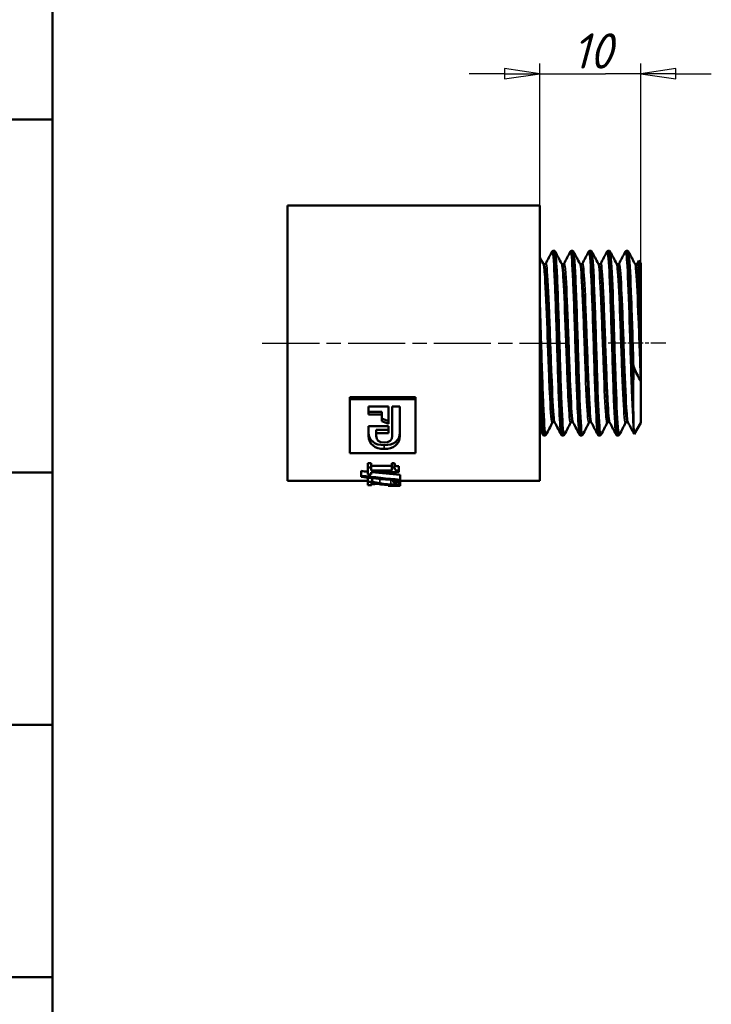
# Model space of a CAD drawing. Header units: millimetres. Extents: x -134 to 755, y -69 to 356.
# Tile 3 of 11: x 17 to 85, y 62 to 160. Entities that reach past the tile are written whole.
import ezdxf
from ezdxf.enums import TextEntityAlignment as Align

# ---------------------------------------------------------------- set-up
doc = ezdxf.new("R2010")
doc.units = ezdxf.units.MM
doc.linetypes.add('CHAIN', pattern=[0.7087, 0.4724, -0.0591, 0.1181, -0.0591])
for name, color, linetype, lineweight in [('Видимые тонкие (ГОСТ)', 7, 'Continuous', 35), ('Видимый контур (ГОСТ)', 7, 'Continuous', 50), ('Кромка (ГОСТ)', 7, 'Continuous', 50), ('Обозначение (ГОСТ)', 7, 'Continuous', 25), ('Осевая линия (ГОСТ)', 7, 'Continuous', 25), ('Размер (ГОСТ)', 7, 'Continuous', 25), ('Эскизная геометрия (ГОСТ)', 7, 'Continuous', 50)]:
    doc.layers.add(name, color=color, linetype=linetype, lineweight=lineweight)
doc.styles.get("Standard").update_dxf_attribs({"font": 'GOST Common Italic.ttf'})
doc.styles.add('Обычный текст (ГОСТ)', font='GOST Common Italic.ttf')
doc.dimstyles.new('Обычный (ГОСТ)', dxfattribs={"dimtxt": 3.5, "dimasz": 3.5, "dimexe": 1, "dimexo": 0, "dimgap": 0.5, "dimtad": 1, "dimrnd": 1e-08, "dimtxsty": 'Обычный текст (ГОСТ)', "dimblk": 'Filled-1', "dimcen": 0.09, "dimdle": 15, "dimclrd": 256, "dimclre": 256, "dimclrt": 256, "dimazin": 2, "dimtfac": 0.714286, "dimtdec": 3, "dimtmove": 0, "dimatfit": 3, "dimfxl": 1, "dimtolj": 1, "dimlwd": 25, "dimlwe": 25, "dimarcsym": 0})

# ---------------------------------------------------------------- blocks, each defined once
blk = doc.blocks.new('ГОСТ - Доп. графы 1')
at = {"layer": 'Эскизная геометрия (ГОСТ)'}
for p, q in [((-12, 145), (0, 145)), ((-7, 110), (0, 110)), ((-7, 85), (0, 85)), ((-7, 60), (0, 60))]:
    blk.add_line(p, q, dxfattribs=at)
at = {"layer": 'Обозначение (ГОСТ)', "lineweight": 30, "width": 0.8, "flags": 17}
for tag, p in [('Подп._и_дата_2', (-3.532, 127.511)), ('Инв._номер_дубликата', (-3.406, 97.466)), ('Взамен_инв._номера', (-3.46, 72.529)), ('Подп._и_дата_1', (-3.422, 42.352)), ('ИНВЕНТАРНЫЙ_НОМЕР', (-3.329, 12.683))]:
    blk.add_attdef(tag, text='', height=3.17, rotation=90, dxfattribs=at).set_placement(p, align=Align.MIDDLE_CENTER)
blk = doc.blocks.new('Рамки ГОСТ_ граница 297x210')
at = {"layer": 'Кромка (ГОСТ)'}
blk.add_line((20, 292), (20, 5), dxfattribs=at)
blk = doc.blocks.new('Filled-1')
at = {"color": 0}
for p, q in [((0, 0), (-1, 0.143)), ((-1, 0.143), (-1, -0.143)), ((-1, 0), (0, 0)), ((-1, -0.143), (0, 0))]:
    blk.add_line(p, q, dxfattribs=at)
at = {"color": 0, "flags": 128}
blk.add_lwpolyline([(-1, -0.143), (0, 0), (-1, 0.143), (-1, -0.143)], dxfattribs=at)
at = {"color": 0}
blk.add_solid([(-1, -0.143), (0, 0), (-1, 0.143), (-1, -0.143)], dxfattribs=at)
blk = doc.blocks.new('*D9')
at = {"layer": 'Defpoints', "color": 0, "linetype": 'Continuous', "transparency": 16777216}
for p in [(78.28, 154.55), (68.28, 141.485), (78.28, 135.733)]:
    blk.add_point(p, dxfattribs=at)
at = {"layer": 'Размер (ГОСТ)', "linetype": 'Continuous', "lineweight": 25, "transparency": 16777216}
for p, q in [((68.28, 141.485), (68.28, 155.55)), ((78.28, 135.733), (78.28, 155.55)), ((64.78, 154.55), (61.28, 154.55)), ((68.28, 154.55), (71.78, 154.55)), ((71.78, 154.55), (74.78, 154.55)), ((78.28, 154.55), (74.78, 154.55)), ((81.78, 154.55), (85.28, 154.55))]:
    blk.add_line(p, q, dxfattribs=at)
at = {"layer": 'Размер (ГОСТ)', "linetype": 'Continuous', "lineweight": 25, "transparency": 16777216, "xscale": 3.5, "yscale": 3.5, "zscale": 3.5}
blk.add_blockref('Filled-1', (68.28, 154.55), dxfattribs=at)
at = {"layer": 'Размер (ГОСТ)', "linetype": 'Continuous', "lineweight": 25, "transparency": 16777216, "xscale": 3.5, "yscale": 3.5, "zscale": 3.5, "rotation": 180}
blk.add_blockref('Filled-1', (78.28, 154.55), dxfattribs=at)
at = {"layer": 'Размер (ГОСТ)', "linetype": 'Continuous', "lineweight": 25, "transparency": 16777216, "insert": (71.518, 158.55), "char_height": 3.5, "attachment_point": 1, "style": 'Обычный текст (ГОСТ)'}
blk.add_mtext('\\A1;10', dxfattribs=at)

msp = doc.modelspace()

# ---------------------------------------------------------------- linework, layer by layer
at = {"layer": 'Видимые тонкие (ГОСТ)'}
for p, q in [((52.868, 117.725), (52.868, 117.355)), ((52.419, 114.377), (52.419, 113.938)), ((53.506, 114.273), (53.506, 113.834)), ((53.889, 114.026), (53.889, 113.858))]:
    msp.add_line(p, q, dxfattribs=at)
for points, knots in [([(70.391, 118.777), (70.333, 118.895), (70.274, 119.568), (70.216, 120.703), (70.142, 122.144), (70.068, 124.313), (69.994, 126.621), (69.919, 128.95), (69.844, 131.394), (69.769, 133.276), (69.695, 135.151), (69.62, 136.446), (69.545, 136.805), (69.525, 136.905), (69.504, 136.932), (69.483, 136.891)], [33.047809, 33.047809, 33.047809, 33.047809, 33.653923, 33.653923, 33.653923, 34.423433, 34.423433, 34.423433, 35.200244, 35.200244, 35.200244, 35.974411, 35.974411, 35.974411, 36.189402, 36.189402, 36.189402, 36.189402]), ([(70.731, 118.779), (70.708, 118.733), (70.685, 118.772), (70.662, 118.9), (70.587, 119.313), (70.513, 120.651), (70.439, 122.549), (70.365, 124.444), (70.29, 126.875), (70.216, 129.181), (70.142, 131.484), (70.068, 133.634), (69.994, 135.048), (69.937, 136.135), (69.88, 136.776), (69.823, 136.891)], [26.642451, 26.642451, 26.642451, 26.642451, 26.881587, 26.881587, 26.881587, 27.65284, 27.65284, 27.65284, 28.423174, 28.423174, 28.423174, 29.192683, 29.192683, 29.192683, 29.784044, 29.784044, 29.784044, 29.784044]), ([(72.207, 118.775), (72.143, 118.904), (72.079, 119.715), (72.015, 121.057), (71.937, 122.683), (71.859, 125.071), (71.781, 127.513), (71.706, 129.864), (71.631, 132.235), (71.557, 133.969), (71.482, 135.699), (71.407, 136.776), (71.332, 136.9), (71.321, 136.918), (71.31, 136.916), (71.299, 136.894)], [26.764624, 26.764624, 26.764624, 26.764624, 27.431463, 27.431463, 27.431463, 28.238953, 28.238953, 28.238953, 29.016239, 29.016239, 29.016239, 29.792121, 29.792121, 29.792121, 29.906216, 29.906216, 29.906216, 29.906216]), ([(72.547, 118.781), (72.518, 118.723), (72.489, 118.8), (72.46, 119.018), (72.385, 119.573), (72.311, 121.037), (72.237, 123.012), (72.163, 124.985), (72.089, 127.445), (72.015, 129.723), (71.937, 132.113), (71.859, 134.271), (71.781, 135.556), (71.734, 136.34), (71.686, 136.794), (71.639, 136.888)], [20.359266, 20.359266, 20.359266, 20.359266, 20.660984, 20.660984, 20.660984, 21.431053, 21.431053, 21.431053, 22.200713, 22.200713, 22.200713, 23.008204, 23.008204, 23.008204, 23.500859, 23.500859, 23.500859, 23.500859]), ([(74.023, 118.773), (74.023, 118.774), (74.022, 118.776), (74.022, 118.777), (73.947, 118.935), (73.873, 120.037), (73.798, 121.782), (73.724, 123.526), (73.649, 125.89), (73.575, 128.227), (73.5, 130.563), (73.426, 132.844), (73.351, 134.446), (73.277, 136.046), (73.203, 136.951), (73.128, 136.911), (73.124, 136.909), (73.12, 136.904), (73.115, 136.895)], [20.481439, 20.481439, 20.481439, 20.481439, 20.487809, 20.487809, 20.487809, 21.261404, 21.261404, 21.261404, 22.034423, 22.034423, 22.034423, 22.806892, 22.806892, 22.806892, 23.578833, 23.578833, 23.578833, 23.623031, 23.623031, 23.623031, 23.623031]), ([(74.363, 118.782), (74.324, 118.707), (74.285, 118.876), (74.245, 119.293), (74.171, 120.087), (74.096, 121.77), (74.022, 123.878), (73.947, 125.985), (73.873, 128.493), (73.798, 130.713), (73.724, 132.932), (73.649, 134.837), (73.575, 135.907), (73.535, 136.48), (73.495, 136.81), (73.455, 136.888)], [14.076081, 14.076081, 14.076081, 14.076081, 14.482866, 14.482866, 14.482866, 15.25706, 15.25706, 15.25706, 16.030654, 16.030654, 16.030654, 16.803674, 16.803674, 16.803674, 17.217673, 17.217673, 17.217673, 17.217673]), ([(75.84, 118.774), (75.832, 118.787), (75.825, 118.809), (75.818, 118.839), (75.744, 119.154), (75.67, 120.395), (75.596, 122.225), (75.52, 124.107), (75.443, 126.59), (75.367, 128.965), (75.292, 131.299), (75.217, 133.501), (75.142, 134.959), (75.072, 136.327), (75.002, 137.026), (74.932, 136.895)], [14.198253, 14.198253, 14.198253, 14.198253, 14.272539, 14.272539, 14.272539, 15.041871, 15.041871, 15.041871, 15.832791, 15.832791, 15.832791, 16.610353, 16.610353, 16.610353, 17.339846, 17.339846, 17.339846, 17.339846]), ([(76.179, 118.781), (76.133, 118.695), (76.087, 118.95), (76.041, 119.539), (75.966, 120.485), (75.892, 122.282), (75.818, 124.442), (75.744, 126.601), (75.67, 129.099), (75.596, 131.255), (75.52, 133.472), (75.443, 135.301), (75.367, 136.219), (75.335, 136.605), (75.303, 136.828), (75.271, 136.888)], [7.792895, 7.792895, 7.792895, 7.792895, 8.272266, 8.272266, 8.272266, 9.04179, 9.04179, 9.04179, 9.811122, 9.811122, 9.811122, 10.602042, 10.602042, 10.602042, 10.934488, 10.934488, 10.934488, 10.934488]), ([(77.599, 119.053), (77.525, 119.645), (77.451, 121.144), (77.376, 123.142), (77.302, 125.138), (77.228, 127.61), (77.154, 129.882), (77.079, 132.154), (77.005, 134.201), (76.931, 135.464), (76.87, 136.504), (76.809, 137.003), (76.748, 136.893)], [8.11048, 8.11048, 8.11048, 8.11048, 8.881511, 8.881511, 8.881511, 9.65231, 9.65231, 9.65231, 10.422882, 10.422882, 10.422882, 11.056661, 11.056661, 11.056661, 11.056661]), ([(77.599, 125.484), (77.525, 127.738), (77.451, 130.222), (77.376, 132.26), (77.302, 134.296), (77.228, 135.863), (77.154, 136.531), (77.131, 136.731), (77.109, 136.85), (77.087, 136.89)], [2.879731, 2.879731, 2.879731, 2.879731, 3.650762, 3.650762, 3.650762, 4.421561, 4.421561, 4.421561, 4.651303, 4.651303, 4.651303, 4.651303]), ([(69.522, 119.942), (69.504, 119.906), (69.487, 119.914), (69.469, 119.97), (69.392, 120.21), (69.315, 121.324), (69.238, 122.99), (69.158, 124.719), (69.078, 127.019), (68.999, 129.173), (68.922, 131.255), (68.844, 133.173), (68.767, 134.367), (68.716, 135.157), (68.665, 135.623), (68.614, 135.725)], [32.9167, 32.9167, 32.9167, 32.9167, 33.10089, 33.10089, 33.10089, 33.898983, 33.898983, 33.898983, 34.727452, 34.727452, 34.727452, 35.528003, 35.528003, 35.528003, 36.058292, 36.058292, 36.058292, 36.058292]), ([(69.784, 119.945), (69.756, 119.996), (69.728, 120.156), (69.7, 120.425), (69.623, 121.169), (69.546, 122.739), (69.469, 124.676), (69.392, 126.607), (69.315, 128.877), (69.238, 130.827), (69.158, 132.851), (69.078, 134.499), (68.999, 135.258), (68.958, 135.647), (68.917, 135.801), (68.876, 135.723)], [33.056746, 33.056746, 33.056746, 33.056746, 33.346681, 33.346681, 33.346681, 34.147049, 34.147049, 34.147049, 34.945142, 34.945142, 34.945142, 35.773611, 35.773611, 35.773611, 36.198339, 36.198339, 36.198339, 36.198339]), ([(71.338, 119.938), (71.333, 119.928), (71.328, 119.922), (71.323, 119.919), (71.246, 119.881), (71.169, 120.732), (71.092, 122.224), (71.014, 123.714), (70.937, 125.823), (70.86, 127.934), (70.783, 130.043), (70.706, 132.126), (70.629, 133.577), (70.563, 134.829), (70.496, 135.596), (70.43, 135.73)], [26.633514, 26.633514, 26.633514, 26.633514, 26.685236, 26.685236, 26.685236, 27.486736, 27.486736, 27.486736, 28.286952, 28.286952, 28.286952, 29.085991, 29.085991, 29.085991, 29.775107, 29.775107, 29.775107, 29.775107]), ([(71.6, 119.941), (71.585, 119.968), (71.57, 120.026), (71.555, 120.118), (71.478, 120.59), (71.401, 121.93), (71.323, 123.744), (71.246, 125.555), (71.169, 127.814), (71.092, 129.859), (71.014, 131.9), (70.937, 133.701), (70.86, 134.736), (70.804, 135.488), (70.748, 135.828), (70.692, 135.726)], [26.773561, 26.773561, 26.773561, 26.773561, 26.9285, 26.9285, 26.9285, 27.731394, 27.731394, 27.731394, 28.532895, 28.532895, 28.532895, 29.333111, 29.333111, 29.333111, 29.915153, 29.915153, 29.915153, 29.915153]), ([(73.154, 119.938), (73.084, 119.809), (73.014, 120.399), (72.943, 121.58), (72.866, 122.871), (72.789, 124.85), (72.713, 126.942), (72.636, 129.032), (72.559, 131.209), (72.482, 132.839), (72.405, 134.469), (72.329, 135.531), (72.252, 135.719), (72.25, 135.724), (72.248, 135.728), (72.246, 135.731)], [20.350329, 20.350329, 20.350329, 20.350329, 21.080237, 21.080237, 21.080237, 21.878127, 21.878127, 21.878127, 22.675526, 22.675526, 22.675526, 23.472457, 23.472457, 23.472457, 23.491922, 23.491922, 23.491922, 23.491922]), ([(73.416, 119.938), (73.412, 119.945), (73.409, 119.954), (73.405, 119.965), (73.328, 120.193), (73.251, 121.3), (73.174, 122.961), (73.097, 124.621), (73.02, 126.814), (72.943, 128.902), (72.866, 130.988), (72.789, 132.942), (72.713, 134.195), (72.644, 135.307), (72.576, 135.855), (72.508, 135.73)], [20.490375, 20.490375, 20.490375, 20.490375, 20.529033, 20.529033, 20.529033, 21.327987, 21.327987, 21.327987, 22.126396, 22.126396, 22.126396, 22.924286, 22.924286, 22.924286, 23.631968, 23.631968, 23.631968, 23.631968]), ([(74.97, 119.942), (74.912, 119.836), (74.853, 120.216), (74.794, 121.041), (74.717, 122.128), (74.64, 123.975), (74.562, 126.038), (74.485, 128.099), (74.408, 130.349), (74.33, 132.127), (74.253, 133.904), (74.176, 135.187), (74.099, 135.599), (74.087, 135.664), (74.074, 135.707), (74.062, 135.729)], [14.067144, 14.067144, 14.067144, 14.067144, 14.676225, 14.676225, 14.676225, 15.479007, 15.479007, 15.479007, 16.281083, 16.281083, 16.281083, 17.082481, 17.082481, 17.082481, 17.208736, 17.208736, 17.208736, 17.208736]), ([(75.232, 119.939), (75.164, 120.076), (75.095, 120.893), (75.027, 122.216), (74.949, 123.71), (74.872, 125.829), (74.794, 127.949), (74.717, 130.067), (74.64, 132.158), (74.562, 133.607), (74.485, 135.056), (74.408, 135.844), (74.33, 135.742), (74.328, 135.739), (74.326, 135.736), (74.324, 135.731)], [14.20719, 14.20719, 14.20719, 14.20719, 14.918868, 14.918868, 14.918868, 15.722384, 15.722384, 15.722384, 16.525166, 16.525166, 16.525166, 17.327242, 17.327242, 17.327242, 17.348783, 17.348783, 17.348783, 17.348783]), ([(76.786, 119.945), (76.743, 119.863), (76.699, 120.045), (76.656, 120.491), (76.579, 121.276), (76.502, 122.872), (76.425, 124.816), (76.348, 126.759), (76.272, 129.025), (76.195, 130.957), (76.118, 132.888), (76.041, 134.46), (75.965, 135.218), (75.936, 135.503), (75.907, 135.671), (75.878, 135.723)], [7.783958, 7.783958, 7.783958, 7.783958, 8.236611, 8.236611, 8.236611, 9.033514, 9.033514, 9.033514, 9.830195, 9.830195, 9.830195, 10.62666, 10.62666, 10.62666, 10.925551, 10.925551, 10.925551, 10.925551]), ([(77.048, 119.943), (76.994, 120.052), (76.94, 120.57), (76.886, 121.446), (76.809, 122.688), (76.732, 124.632), (76.656, 126.714), (76.579, 128.796), (76.502, 130.988), (76.425, 132.656), (76.348, 134.324), (76.272, 135.445), (76.195, 135.695), (76.177, 135.754), (76.159, 135.764), (76.14, 135.727)], [7.924005, 7.924005, 7.924005, 7.924005, 8.485636, 8.485636, 8.485636, 9.282769, 9.282769, 9.282769, 10.079673, 10.079673, 10.079673, 10.876354, 10.876354, 10.876354, 11.065597, 11.065597, 11.065597, 11.065597]), ([(78.27, 124.108), (78.193, 125.968), (78.116, 128.231), (78.039, 130.239), (77.962, 132.246), (77.885, 133.972), (77.808, 134.914), (77.77, 135.379), (77.732, 135.651), (77.694, 135.723)], [2.651504, 2.651504, 2.651504, 2.651504, 3.450148, 3.450148, 3.450148, 4.248524, 4.248524, 4.248524, 4.642366, 4.642366, 4.642366, 4.642366]), ([(78.27, 132.013), (78.193, 133.803), (78.116, 135.115), (78.039, 135.567), (78.012, 135.729), (77.984, 135.779), (77.956, 135.725)], [3.697663, 3.697663, 3.697663, 3.697663, 4.496307, 4.496307, 4.496307, 4.782412, 4.782412, 4.782412, 4.782412]), ([(69.653, 120.012), (69.588, 120.019), (69.522, 120.63), (69.457, 121.737), (69.38, 123.045), (69.303, 125.028), (69.226, 127.106), (69.147, 129.23), (69.068, 131.424), (68.989, 133.022), (68.912, 134.589), (68.835, 135.561), (68.757, 135.652), (68.753, 135.657), (68.749, 135.659), (68.745, 135.659)], [32.986723, 32.986723, 32.986723, 32.986723, 33.663981, 33.663981, 33.663981, 34.464299, 34.464299, 34.464299, 35.28221, 35.28221, 35.28221, 36.084898, 36.084898, 36.084898, 36.128316, 36.128316, 36.128316, 36.128316]), ([(71.469, 120.017), (71.418, 120.021), (71.366, 120.39), (71.315, 121.099), (71.237, 122.166), (71.16, 123.988), (71.082, 126.028), (71.005, 128.064), (70.928, 130.291), (70.85, 132.054), (70.773, 133.814), (70.696, 135.088), (70.619, 135.503), (70.6, 135.607), (70.58, 135.657), (70.561, 135.655)], [26.703538, 26.703538, 26.703538, 26.703538, 27.23755, 27.23755, 27.23755, 28.04134, 28.04134, 28.04134, 28.843843, 28.843843, 28.843843, 29.645166, 29.645166, 29.645166, 29.84513, 29.84513, 29.84513, 29.84513]), ([(73.285, 120.018), (73.247, 120.018), (73.208, 120.219), (73.17, 120.622), (73.093, 121.432), (73.016, 123.046), (72.939, 124.992), (72.862, 126.937), (72.784, 129.187), (72.707, 131.085), (72.63, 132.983), (72.553, 134.504), (72.476, 135.204), (72.443, 135.505), (72.41, 135.653), (72.377, 135.651)], [20.420352, 20.420352, 20.420352, 20.420352, 20.818638, 20.818638, 20.818638, 21.619368, 21.619368, 21.619368, 22.419577, 22.419577, 22.419577, 23.219291, 23.219291, 23.219291, 23.561945, 23.561945, 23.561945, 23.561945]), ([(75.101, 120.016), (75.077, 120.014), (75.052, 120.094), (75.028, 120.26), (74.95, 120.788), (74.873, 122.173), (74.795, 124.006), (74.717, 125.837), (74.64, 128.091), (74.562, 130.101), (74.485, 132.109), (74.407, 133.847), (74.33, 134.802), (74.284, 135.363), (74.239, 135.649), (74.193, 135.651)], [14.137167, 14.137167, 14.137167, 14.137167, 14.390832, 14.390832, 14.390832, 15.196698, 15.196698, 15.196698, 16.001825, 16.001825, 16.001825, 16.806242, 16.806242, 16.806242, 17.27876, 17.27876, 17.27876, 17.27876]), ([(76.917, 120.011), (76.909, 120.01), (76.901, 120.02), (76.892, 120.039), (76.815, 120.22), (76.738, 121.272), (76.661, 122.887), (76.584, 124.502), (76.507, 126.659), (76.43, 128.73), (76.353, 130.801), (76.276, 132.757), (76.199, 134.03), (76.136, 135.077), (76.073, 135.65), (76.009, 135.656)], [7.853982, 7.853982, 7.853982, 7.853982, 7.940812, 7.940812, 7.940812, 8.740278, 8.740278, 8.740278, 9.539513, 9.539513, 9.539513, 10.338524, 10.338524, 10.338524, 10.995574, 10.995574, 10.995574, 10.995574]), ([(78.28, 127.813), (78.203, 129.902), (78.126, 131.98), (78.049, 133.438), (77.974, 134.844), (77.9, 135.657), (77.825, 135.659)], [3.138807, 3.138807, 3.138807, 3.138807, 3.939794, 3.939794, 3.939794, 4.712389, 4.712389, 4.712389, 4.712389]), ([(68.915, 118.776), (68.902, 118.749), (68.888, 118.751), (68.875, 118.782), (68.801, 118.956), (68.727, 120.069), (68.652, 121.816), (68.578, 123.57), (68.503, 125.943), (68.429, 128.283), (68.379, 129.835), (68.33, 131.366), (68.28, 132.68)], [32.925637, 32.925637, 32.925637, 32.925637, 33.061517, 33.061517, 33.061517, 33.832766, 33.832766, 33.832766, 34.606934, 34.606934, 34.606934, 35.120565, 35.120565, 35.120565, 35.120565]), ([(68.575, 118.78), (68.526, 118.878), (68.478, 119.356), (68.429, 120.181), (68.379, 121.017), (68.33, 122.195), (68.28, 123.567)], [39.330994, 39.330994, 39.330994, 39.330994, 39.837683, 39.837683, 39.837683, 40.351315, 40.351315, 40.351315, 40.351315])]:
    msp.add_open_spline(points, degree=3, knots=knots, dxfattribs=at)
at = {"layer": 'Видимый контур (ГОСТ)'}
for p, q in [((43.28, 114.185), (43.28, 141.485)), ((43.28, 141.485), (68.28, 141.485)), ((68.28, 114.185), (68.28, 141.485)), ((69.644, 137.004), (69.661, 137.004)), ((71.461, 137.004), (71.478, 137.004)), ((73.277, 137.004), (73.294, 137.004)), ((75.093, 137.004), (75.11, 137.004)), ((76.909, 137.004), (76.926, 137.004)), ((77.956, 135.732), (78.105, 136.017)), ((78.28, 135.733), (78.116, 136.018)), ((78.28, 131.503), (78.28, 135.733)), ((78.28, 131.503), (78.28, 127.813)), ((78.28, 127.813), (78.28, 124.127)), ((78.28, 119.936), (78.28, 124.127)), ((49.468, 122.484), (55.968, 122.484)), ((49.468, 122.484), (49.468, 122.288)), ((49.468, 122.288), (55.968, 122.288)), ((49.468, 122.288), (49.468, 116.938)), ((55.968, 122.484), (55.968, 122.288)), ((55.968, 116.938), (55.968, 122.288)), ((77.546, 122.842), (77.546, 122.399)), ((51.307, 121.548), (53.304, 121.548)), ((51.307, 121.548), (51.307, 120.769)), ((53.304, 119.841), (53.304, 121.548)), ((53.657, 121.548), (53.657, 118.635)), ((53.657, 121.548), (54.41, 121.548)), ((54.41, 118.646), (54.41, 121.548)), ((51.307, 121.019), (52.629, 121.019)), ((52.629, 120.769), (51.307, 120.769)), ((52.629, 121.019), (52.629, 120.769)), ((52.629, 120.769), (52.629, 120.087)), ((51.307, 119.615), (53.304, 119.615)), ((51.307, 119.615), (51.307, 118.66)), ((52.069, 119.227), (52.069, 118.912)), ((52.069, 119.227), (53.304, 119.227)), ((53.304, 118.912), (53.304, 119.615)), ((78.28, 119.936), (77.638, 118.824)), ((52.069, 118.635), (52.069, 118.912)), ((53.304, 118.912), (52.069, 118.912)), ((68.736, 118.665), (68.753, 118.665)), ((70.553, 118.665), (70.57, 118.665)), ((72.369, 118.665), (72.386, 118.665)), ((74.185, 118.665), (74.202, 118.665)), ((76.001, 118.665), (76.018, 118.665)), ((55.968, 116.938), (49.468, 116.938)), ((51.253, 115.929), (51.564, 115.929)), ((51.253, 115.929), (51.253, 115.493)), ((51.253, 115.493), (51.564, 115.493)), ((51.253, 115.493), (51.253, 114.814)), ((51.564, 115.929), (51.564, 115.493)), ((51.564, 115.668), (53.607, 115.668)), ((51.564, 115.223), (51.564, 115.493)), ((51.564, 115.223), (53.607, 115.223)), ((53.607, 115.929), (53.886, 115.929)), ((53.607, 115.929), (53.607, 115.493)), ((53.607, 115.493), (53.886, 115.493)), ((53.607, 115.493), (53.607, 115.223)), ((53.886, 115.929), (53.886, 115.493)), ((54.311, 115.634), (54.311, 115.187)), ((54.311, 115.043), (54.311, 115.187)), ((50.591, 115.163), (50.591, 114.699)), ((50.591, 114.699), (50.591, 114.57)), ((51.564, 114.814), (51.253, 114.814)), ((51.253, 114.498), (51.253, 114.103)), ((51.564, 114.814), (51.564, 115.043)), ((54.311, 115.043), (51.564, 115.043)), ((51.685, 114.452), (51.685, 114.103)), ((53.748, 114.251), (53.748, 114.087)), ((54.183, 114.213), (54.183, 114.087)), ((54.437, 114.77), (54.437, 114.292)), ((54.437, 114.191), (54.437, 114.292)), ((43.28, 114.185), (51.253, 114.185)), ((51.253, 114.103), (51.685, 114.103)), ((51.253, 114.103), (51.253, 113.764)), ((51.606, 113.764), (51.253, 113.764)), ((51.606, 113.764), (51.606, 114.012)), ((53.251, 113.782), (53.251, 113.718)), ((53.251, 113.718), (53.251, 113.702)), ((53.251, 113.702), (53.251, 113.686)), ((53.251, 113.686), (53.251, 113.685)), ((53.251, 113.685), (54.437, 113.685)), ((53.748, 114.087), (54.183, 114.087)), ((53.748, 114.087), (53.748, 114.081)), ((54.365, 114.197), (54.365, 113.918)), ((54.437, 114.191), (54.437, 113.725)), ((54.437, 114.185), (68.28, 114.185)), ((54.437, 113.697), (54.437, 113.725)), ((54.437, 113.697), (54.437, 113.687)), ((54.437, 113.685), (54.437, 113.687))]:
    msp.add_line(p, q, dxfattribs=at)
for points in [[(68.876, 135.732), (69.078, 136.12), (69.281, 136.508), (69.483, 136.896)], [(69.823, 136.896), (70.025, 136.508), (70.228, 136.12), (70.43, 135.732)], [(70.692, 135.732), (70.894, 136.12), (71.097, 136.508), (71.299, 136.896)], [(71.639, 136.896), (71.841, 136.508), (72.044, 136.12), (72.246, 135.732)], [(72.508, 135.732), (72.711, 136.12), (72.913, 136.508), (73.115, 136.896)], [(73.455, 136.896), (73.657, 136.508), (73.86, 136.12), (74.062, 135.732)], [(74.324, 135.732), (74.527, 136.12), (74.729, 136.508), (74.932, 136.896)], [(75.271, 136.896), (75.473, 136.508), (75.676, 136.12), (75.878, 135.732)], [(76.14, 135.732), (76.343, 136.12), (76.545, 136.508), (76.748, 136.896)], [(77.087, 136.896), (77.29, 136.508), (77.492, 136.12), (77.694, 135.732)], [(68.28, 136.371), (68.391, 136.158), (68.503, 135.945), (68.614, 135.732)], [(78.28, 131.503), (78.277, 131.676), (78.274, 131.846), (78.27, 132.013)], [(52.629, 120.361), (52.854, 120.281), (53.079, 120.202), (53.304, 120.123)], [(53.304, 119.841), (53.079, 119.922), (52.854, 120.004), (52.629, 120.087)], [(68.575, 118.773), (68.477, 118.962), (68.379, 119.15), (68.28, 119.339)], [(69.522, 119.937), (69.32, 119.549), (69.117, 119.161), (68.915, 118.773)], [(70.391, 118.773), (70.189, 119.161), (69.986, 119.549), (69.784, 119.937)], [(71.338, 119.937), (71.136, 119.549), (70.933, 119.161), (70.731, 118.773)], [(72.207, 118.773), (72.005, 119.161), (71.803, 119.549), (71.6, 119.937)], [(73.154, 119.937), (72.952, 119.549), (72.749, 119.161), (72.547, 118.773)], [(74.023, 118.773), (73.821, 119.161), (73.619, 119.549), (73.416, 119.937)], [(74.97, 119.937), (74.768, 119.549), (74.565, 119.161), (74.363, 118.773)], [(75.84, 118.773), (75.637, 119.161), (75.435, 119.549), (75.232, 119.937)], [(76.786, 119.937), (76.584, 119.549), (76.381, 119.161), (76.179, 118.773)], [(77.629, 118.825), (77.435, 119.196), (77.242, 119.567), (77.048, 119.937)], [(51.307, 118.984), (51.307, 118.141), (51.972, 117.725), (52.868, 117.725)], [(52.868, 117.355), (51.972, 117.355), (51.307, 117.786), (51.307, 118.66)], [(52.069, 118.635), (52.069, 118.234), (52.354, 117.985), (52.863, 117.985)], [(52.863, 117.985), (53.36, 117.985), (53.657, 118.234), (53.657, 118.635)], [(52.868, 117.725), (53.772, 117.725), (54.41, 118.135), (54.41, 118.97)], [(54.41, 118.646), (54.41, 117.779), (53.772, 117.355), (52.868, 117.355)], [(77.638, 118.824), (77.625, 118.801), (77.612, 118.878), (77.599, 119.053)], [(50.591, 115.163), (50.812, 115.138), (51.032, 115.113), (51.253, 115.089)], [(50.591, 114.699), (51.873, 114.547), (53.155, 114.411), (54.437, 114.292)], [(54.437, 114.191), (53.155, 114.3), (51.873, 114.427), (50.591, 114.57)], [(51.67, 115.043), (52.592, 114.944), (53.515, 114.853), (54.437, 114.77)], [(51.606, 113.832), (51.799, 113.85), (51.992, 113.87), (52.185, 113.892)], [(53.251, 113.718), (53.647, 113.72), (54.042, 113.722), (54.437, 113.725)], [(54.437, 113.697), (54.042, 113.699), (53.647, 113.7), (53.251, 113.702)], [(53.251, 113.686), (53.647, 113.686), (54.042, 113.686), (54.437, 113.687)]]:
    msp.add_open_spline(points, degree=3, dxfattribs=at)
for points, knots in [([(69.483, 136.896), (69.492, 136.912), (69.502, 136.93), (69.536, 136.963), (69.551, 136.975), (69.592, 136.995), (69.617, 137.003), (69.644, 137.004)], [0, 0, 0, 0, 0.02826109, 0.02826109, 0.04295276, 0.04295276, 0.05817027, 0.05817027, 0.05817027, 0.05817027]), ([(69.644, 137.002), (69.708, 136.999), (69.771, 136.321), (69.835, 135.085), (69.909, 133.649), (69.983, 131.476), (70.057, 129.154), (70.131, 126.833), (70.205, 124.39), (70.279, 122.485), (70.354, 120.534), (70.43, 119.173), (70.506, 118.785), (70.521, 118.705), (70.537, 118.667), (70.553, 118.668)], [-36.129719, -36.129719, -36.129719, -36.129719, -35.469487, -35.469487, -35.469487, -34.701934, -34.701934, -34.701934, -33.934571, -33.934571, -33.934571, -33.148811, -33.148811, -33.148811, -32.986723, -32.986723, -32.986723, -32.986723]), ([(70.57, 118.67), (70.516, 118.673), (70.462, 119.156), (70.407, 120.07), (70.333, 121.319), (70.259, 123.361), (70.185, 125.641), (70.111, 127.919), (70.037, 130.409), (69.963, 132.438), (69.889, 134.485), (69.814, 136.039), (69.74, 136.671), (69.714, 136.892), (69.688, 136.999), (69.661, 136.997)], [26.702134, 26.702134, 26.702134, 26.702134, 27.264487, 27.264487, 27.264487, 28.03277, 28.03277, 28.03277, 28.800244, 28.800244, 28.800244, 29.574731, 29.574731, 29.574731, 29.84513, 29.84513, 29.84513, 29.84513]), ([(69.662, 137.004), (69.698, 137.003), (69.733, 136.989), (69.778, 136.958), (69.792, 136.942), (69.811, 136.917), (69.817, 136.906), (69.823, 136.896)], [0, 0, 0, 0, 0.02086898, 0.02086898, 0.04037878, 0.04037878, 0.0581412, 0.0581412, 0.0581412, 0.0581412]), ([(71.299, 136.896), (71.308, 136.912), (71.318, 136.93), (71.352, 136.963), (71.367, 136.975), (71.408, 136.995), (71.433, 137.003), (71.46, 137.004)], [0, 0, 0, 0, 0.02826109, 0.02826109, 0.04295276, 0.04295276, 0.05817027, 0.05817027, 0.05817027, 0.05817027]), ([(71.46, 136.999), (71.515, 136.996), (71.57, 136.503), (71.624, 135.571), (71.699, 134.304), (71.773, 132.239), (71.848, 129.942), (71.922, 127.647), (71.996, 125.146), (72.071, 123.123), (72.145, 121.101), (72.219, 119.58), (72.293, 118.973), (72.318, 118.769), (72.344, 118.669), (72.369, 118.671)], [-29.846534, -29.846534, -29.846534, -29.846534, -29.278398, -29.278398, -29.278398, -28.506261, -28.506261, -28.506261, -27.734717, -27.734717, -27.734717, -26.96374, -26.96374, -26.96374, -26.703538, -26.703538, -26.703538, -26.703538]), ([(71.478, 137.004), (71.515, 137.003), (71.549, 136.989), (71.594, 136.958), (71.608, 136.942), (71.627, 136.917), (71.634, 136.906), (71.639, 136.896)], [0, 0, 0, 0, 0.02086898, 0.02086898, 0.04037878, 0.04037878, 0.0581412, 0.0581412, 0.0581412, 0.0581412]), ([(72.386, 118.667), (72.324, 118.671), (72.261, 119.319), (72.199, 120.508), (72.125, 121.919), (72.051, 124.075), (71.977, 126.392), (71.9, 128.805), (71.823, 131.363), (71.746, 133.321), (71.672, 135.219), (71.597, 136.531), (71.522, 136.895), (71.507, 136.968), (71.492, 137.003), (71.478, 137.001)], [20.418949, 20.418949, 20.418949, 20.418949, 21.065496, 21.065496, 21.065496, 21.833159, 21.833159, 21.833159, 22.63257, 22.63257, 22.63257, 23.407682, 23.407682, 23.407682, 23.561945, 23.561945, 23.561945, 23.561945]), ([(73.115, 136.896), (73.124, 136.912), (73.134, 136.93), (73.168, 136.963), (73.183, 136.975), (73.224, 136.995), (73.25, 137.003), (73.276, 137.004)], [0, 0, 0, 0, 0.02826109, 0.02826109, 0.04295276, 0.04295276, 0.05817027, 0.05817027, 0.05817027, 0.05817027]), ([(73.276, 136.996), (73.319, 136.996), (73.362, 136.698), (73.405, 136.11), (73.479, 135.098), (73.553, 133.241), (73.627, 131.042), (73.701, 128.844), (73.775, 126.328), (73.849, 124.176), (73.926, 121.936), (74.003, 120.119), (74.08, 119.256), (74.115, 118.866), (74.15, 118.672), (74.185, 118.673)], [-23.563349, -23.563349, -23.563349, -23.563349, -23.116538, -23.116538, -23.116538, -22.348471, -22.348471, -22.348471, -21.580807, -21.580807, -21.580807, -20.781397, -20.781397, -20.781397, -20.420352, -20.420352, -20.420352, -20.420352]), ([(74.202, 118.665), (74.128, 118.661), (74.053, 119.611), (73.979, 121.255), (73.905, 122.897), (73.83, 125.214), (73.756, 127.571), (73.682, 129.927), (73.607, 132.296), (73.533, 134.033), (73.459, 135.768), (73.385, 136.852), (73.31, 136.989), (73.305, 136.999), (73.299, 137.004), (73.294, 137.004)], [14.135763, 14.135763, 14.135763, 14.135763, 14.907705, 14.907705, 14.907705, 15.67925, 15.67925, 15.67925, 16.450227, 16.450227, 16.450227, 17.22066, 17.22066, 17.22066, 17.27876, 17.27876, 17.27876, 17.27876]), ([(73.294, 137.004), (73.331, 137.003), (73.365, 136.989), (73.41, 136.958), (73.424, 136.942), (73.443, 136.917), (73.45, 136.906), (73.455, 136.896)], [0, 0, 0, 0, 0.02086898, 0.02086898, 0.04037878, 0.04037878, 0.0581412, 0.0581412, 0.0581412, 0.0581412]), ([(74.932, 136.896), (74.94, 136.912), (74.951, 136.93), (74.984, 136.963), (75, 136.975), (75.04, 136.995), (75.066, 137.003), (75.092, 137.004)], [0, 0, 0, 0, 0.02826109, 0.02826109, 0.04295276, 0.04295276, 0.05817027, 0.05817027, 0.05817027, 0.05817027]), ([(75.092, 136.996), (75.127, 136.998), (75.162, 136.805), (75.197, 136.416), (75.271, 135.588), (75.345, 133.878), (75.419, 131.753), (75.493, 129.63), (75.567, 127.115), (75.641, 124.891), (75.715, 122.669), (75.789, 120.763), (75.863, 119.686), (75.909, 119.018), (75.955, 118.675), (76.001, 118.672)], [-17.280163, -17.280163, -17.280163, -17.280163, -16.918662, -16.918662, -16.918662, -16.149479, -16.149479, -16.149479, -15.381197, -15.381197, -15.381197, -14.613723, -14.613723, -14.613723, -14.137167, -14.137167, -14.137167, -14.137167]), ([(76.018, 118.666), (76.009, 118.665), (76.001, 118.677), (75.992, 118.702), (75.918, 118.914), (75.844, 120.063), (75.77, 121.838), (75.696, 123.613), (75.622, 125.993), (75.548, 128.335), (75.472, 130.733), (75.397, 133.063), (75.321, 134.665), (75.251, 136.155), (75.18, 137), (75.11, 137.004)], [7.852578, 7.852578, 7.852578, 7.852578, 7.944479, 7.944479, 7.944479, 8.712032, 8.712032, 8.712032, 9.479395, 9.479395, 9.479395, 10.265155, 10.265155, 10.265155, 10.995574, 10.995574, 10.995574, 10.995574]), ([(75.11, 137.004), (75.147, 137.003), (75.181, 136.989), (75.226, 136.958), (75.24, 136.942), (75.259, 136.917), (75.266, 136.906), (75.271, 136.896)], [0, 0, 0, 0, 0.02086898, 0.02086898, 0.04037878, 0.04037878, 0.0581412, 0.0581412, 0.0581412, 0.0581412]), ([(76.748, 136.896), (76.756, 136.912), (76.767, 136.93), (76.8, 136.963), (76.816, 136.975), (76.856, 136.995), (76.882, 137.003), (76.908, 137.004)], [0, 0, 0, 0, 0.02826109, 0.02826109, 0.04295276, 0.04295276, 0.05817027, 0.05817027, 0.05817027, 0.05817027]), ([(76.908, 136.998), (76.932, 137.001), (76.955, 136.917), (76.978, 136.743), (77.052, 136.187), (77.126, 134.714), (77.2, 132.727), (77.275, 130.733), (77.349, 128.244), (77.423, 125.938), (77.464, 124.663), (77.505, 123.448), (77.546, 122.399)], [-10.996978, -10.996978, -10.996978, -10.996978, -10.756404, -10.756404, -10.756404, -9.98754, -9.98754, -9.98754, -9.216409, -9.216409, -9.216409, -8.790245, -8.790245, -8.790245, -8.790245]), ([(76.926, 137.004), (76.963, 137.003), (76.997, 136.989), (77.042, 136.958), (77.056, 136.942), (77.075, 136.917), (77.082, 136.906), (77.087, 136.896)], [0, 0, 0, 0, 0.02086898, 0.02086898, 0.04037878, 0.04037878, 0.0581412, 0.0581412, 0.0581412, 0.0581412]), ([(77.546, 122.842), (77.472, 124.813), (77.398, 127.289), (77.324, 129.596), (77.25, 131.902), (77.176, 134.013), (77.102, 135.357), (77.043, 136.421), (76.985, 136.994), (76.926, 137.001)], [2.565807, 2.565807, 2.565807, 2.565807, 3.334851, 3.334851, 3.334851, 4.103664, 4.103664, 4.103664, 4.712389, 4.712389, 4.712389, 4.712389]), ([(68.614, 135.732), (68.616, 135.728), (68.62, 135.718), (68.646, 135.693), (68.659, 135.683), (68.696, 135.666), (68.72, 135.659), (68.745, 135.659)], [0, 0, 0, 0, 0.02807268, 0.02807268, 0.04282446, 0.04282446, 0.05812256, 0.05812256, 0.05812256, 0.05812256]), ([(68.745, 135.659), (68.781, 135.659), (68.814, 135.673), (68.852, 135.699), (68.861, 135.71), (68.872, 135.725), (68.875, 135.729), (68.876, 135.732)], [0, 0, 0, 0, 0.02209726, 0.02209726, 0.04103133, 0.04103133, 0.05809744, 0.05809744, 0.05809744, 0.05809744]), ([(70.43, 135.732), (70.432, 135.728), (70.437, 135.718), (70.462, 135.693), (70.475, 135.683), (70.512, 135.666), (70.536, 135.659), (70.561, 135.659)], [0, 0, 0, 0, 0.02807268, 0.02807268, 0.04282446, 0.04282446, 0.05812256, 0.05812256, 0.05812256, 0.05812256]), ([(70.561, 135.659), (70.597, 135.659), (70.63, 135.673), (70.668, 135.699), (70.677, 135.71), (70.688, 135.725), (70.691, 135.729), (70.692, 135.732)], [0, 0, 0, 0, 0.02209726, 0.02209726, 0.04103133, 0.04103133, 0.05809744, 0.05809744, 0.05809744, 0.05809744]), ([(72.246, 135.732), (72.248, 135.728), (72.253, 135.718), (72.278, 135.693), (72.291, 135.683), (72.328, 135.666), (72.352, 135.659), (72.377, 135.659)], [0, 0, 0, 0, 0.02807268, 0.02807268, 0.04282446, 0.04282446, 0.05812256, 0.05812256, 0.05812256, 0.05812256]), ([(72.377, 135.659), (72.413, 135.659), (72.447, 135.673), (72.484, 135.699), (72.494, 135.71), (72.504, 135.725), (72.507, 135.729), (72.508, 135.732)], [0, 0, 0, 0, 0.02209726, 0.02209726, 0.04103133, 0.04103133, 0.05809744, 0.05809744, 0.05809744, 0.05809744]), ([(74.062, 135.732), (74.064, 135.728), (74.069, 135.718), (74.095, 135.693), (74.108, 135.683), (74.144, 135.666), (74.169, 135.659), (74.193, 135.659)], [0, 0, 0, 0, 0.02807268, 0.02807268, 0.04282446, 0.04282446, 0.05812256, 0.05812256, 0.05812256, 0.05812256]), ([(74.193, 135.659), (74.229, 135.659), (74.263, 135.673), (74.3, 135.699), (74.31, 135.71), (74.321, 135.725), (74.323, 135.729), (74.324, 135.732)], [0, 0, 0, 0, 0.02209726, 0.02209726, 0.04103133, 0.04103133, 0.05809744, 0.05809744, 0.05809744, 0.05809744]), ([(75.878, 135.732), (75.88, 135.728), (75.885, 135.718), (75.911, 135.693), (75.924, 135.683), (75.96, 135.666), (75.985, 135.659), (76.009, 135.659)], [0, 0, 0, 0, 0.02807268, 0.02807268, 0.04282446, 0.04282446, 0.05812256, 0.05812256, 0.05812256, 0.05812256]), ([(76.009, 135.659), (76.045, 135.659), (76.079, 135.673), (76.116, 135.699), (76.126, 135.71), (76.137, 135.725), (76.139, 135.729), (76.14, 135.732)], [0, 0, 0, 0, 0.02209726, 0.02209726, 0.04103133, 0.04103133, 0.05809744, 0.05809744, 0.05809744, 0.05809744]), ([(77.694, 135.732), (77.697, 135.728), (77.701, 135.718), (77.727, 135.693), (77.74, 135.683), (77.776, 135.666), (77.801, 135.659), (77.825, 135.659)], [0, 0, 0, 0, 0.02807268, 0.02807268, 0.04282446, 0.04282446, 0.05812256, 0.05812256, 0.05812256, 0.05812256]), ([(77.825, 135.659), (77.861, 135.659), (77.895, 135.673), (77.932, 135.699), (77.942, 135.71), (77.953, 135.725), (77.955, 135.729), (77.956, 135.732)], [0, 0, 0, 0, 0.02209726, 0.02209726, 0.04103133, 0.04103133, 0.05809744, 0.05809744, 0.05809744, 0.05809744]), ([(78.27, 132.013), (78.257, 132.613), (78.243, 133.165), (78.217, 134.151), (78.204, 134.578), (78.171, 135.458), (78.151, 135.803), (78.123, 136.01), (78.114, 136.034), (78.105, 136.017)], [-3.7685358, -3.7685358, -3.7685358, -3.7685358, -3.5601468, -3.5601468, -3.3499782, -3.3499782, -3.0326344, -3.0326344, -2.8914743, -2.8914743, -2.8914743, -2.8914743]), ([(68.754, 118.673), (68.711, 118.673), (68.669, 118.963), (68.626, 119.537), (68.552, 120.54), (68.478, 122.399), (68.403, 124.605), (68.362, 125.824), (68.321, 127.141), (68.28, 128.441)], [32.985319, 32.985319, 32.985319, 32.985319, 33.426426, 33.426426, 33.426426, 34.197557, 34.197557, 34.197557, 34.623721, 34.623721, 34.623721, 34.623721]), ([(68.28, 127.903), (68.354, 125.552), (68.428, 123.208), (68.503, 121.507), (68.577, 119.806), (68.651, 118.767), (68.725, 118.672), (68.729, 118.667), (68.733, 118.665), (68.736, 118.665)], [-40.848159, -40.848159, -40.848159, -40.848159, -40.079115, -40.079115, -40.079115, -39.310302, -39.310302, -39.310302, -39.269908, -39.269908, -39.269908, -39.269908]), ([(77.546, 122.842), (77.547, 123.444), (77.55, 124.015), (77.562, 124.912), (77.571, 125.236), (77.583, 125.411), (77.585, 125.444), (77.59, 125.471), (77.591, 125.477), (77.592, 125.483), (77.593, 125.484), (77.594, 125.486), (77.594, 125.487), (77.595, 125.488), (77.595, 125.488), (77.596, 125.488), (77.596, 125.489), (77.597, 125.488), (77.597, 125.488), (77.598, 125.487), (77.599, 125.486), (77.599, 125.484)], [-0.08893351, -0.08893351, -0.08893351, -0.08893351, -0.04569084, -0.04569084, -0.00901689, -0.00901689, -0.00327336, -0.00327336, -0.00192966, -0.00192966, -0.00143851, -0.00143851, -0.00118492, -0.00118492, -0.00099563, -0.00099563, -0.00079616, -0.00079616, -0.00050763, -0.00050763, 0, 0, 0, 0]), ([(77.599, 125.484), (77.709, 125.207), (77.82, 124.949), (78.044, 124.49), (78.155, 124.287), (78.27, 124.108)], [-0.2358611, -0.2358611, -0.2358611, -0.2358611, -0.1152134, -0.1152134, 0, 0, 0, 0]), ([(78.27, 124.108), (78.27, 124.108), (78.271, 124.107), (78.271, 124.106), (78.272, 124.106), (78.273, 124.106), (78.273, 124.106), (78.274, 124.107), (78.274, 124.107), (78.275, 124.108), (78.275, 124.109), (78.277, 124.112), (78.277, 124.114), (78.279, 124.119), (78.279, 124.123), (78.28, 124.127)], [-0.43519446, -0.43519446, -0.43519446, -0.43519446, -0.43232989, -0.43232989, -0.42977831, -0.42977831, -0.42799243, -0.42799243, -0.42619717, -0.42619717, -0.42374636, -0.42374636, -0.41953379, -0.41953379, -0.41120945, -0.41120945, -0.41120945, -0.41120945]), ([(77.599, 119.053), (77.582, 119.284), (77.57, 119.691), (77.553, 120.824), (77.547, 121.553), (77.546, 122.399)], [-0.6221508, -0.6221508, -0.6221508, -0.6221508, -0.3153364, -0.3153364, 0, 0, 0, 0]), ([(69.653, 120.01), (69.617, 120.01), (69.584, 119.996), (69.546, 119.97), (69.537, 119.959), (69.526, 119.944), (69.523, 119.94), (69.522, 119.937)], [0, 0, 0, 0, 0.02209726, 0.02209726, 0.04103133, 0.04103133, 0.05809744, 0.05809744, 0.05809744, 0.05809744]), ([(69.784, 119.937), (69.782, 119.941), (69.777, 119.951), (69.752, 119.976), (69.739, 119.986), (69.702, 120.003), (69.678, 120.01), (69.653, 120.01)], [0, 0, 0, 0, 0.02807268, 0.02807268, 0.04282446, 0.04282446, 0.05812256, 0.05812256, 0.05812256, 0.05812256]), ([(71.469, 120.01), (71.433, 120.01), (71.4, 119.996), (71.362, 119.97), (71.353, 119.959), (71.342, 119.944), (71.339, 119.94), (71.338, 119.937)], [0, 0, 0, 0, 0.02209726, 0.02209726, 0.04103133, 0.04103133, 0.05809744, 0.05809744, 0.05809744, 0.05809744]), ([(71.6, 119.937), (71.598, 119.941), (71.594, 119.951), (71.568, 119.976), (71.555, 119.986), (71.518, 120.003), (71.494, 120.01), (71.469, 120.01)], [0, 0, 0, 0, 0.02807268, 0.02807268, 0.04282446, 0.04282446, 0.05812256, 0.05812256, 0.05812256, 0.05812256]), ([(73.285, 120.01), (73.25, 120.01), (73.216, 119.996), (73.178, 119.97), (73.169, 119.959), (73.158, 119.944), (73.155, 119.94), (73.154, 119.937)], [0, 0, 0, 0, 0.02209726, 0.02209726, 0.04103133, 0.04103133, 0.05809744, 0.05809744, 0.05809744, 0.05809744]), ([(73.416, 119.937), (73.414, 119.941), (73.41, 119.951), (73.384, 119.976), (73.371, 119.986), (73.334, 120.003), (73.31, 120.01), (73.285, 120.01)], [0, 0, 0, 0, 0.02807268, 0.02807268, 0.04282446, 0.04282446, 0.05812256, 0.05812256, 0.05812256, 0.05812256]), ([(75.101, 120.01), (75.066, 120.01), (75.032, 119.996), (74.994, 119.97), (74.985, 119.959), (74.974, 119.944), (74.972, 119.94), (74.97, 119.937)], [0, 0, 0, 0, 0.02209726, 0.02209726, 0.04103133, 0.04103133, 0.05809744, 0.05809744, 0.05809744, 0.05809744]), ([(75.232, 119.937), (75.23, 119.941), (75.226, 119.951), (75.2, 119.976), (75.187, 119.986), (75.15, 120.003), (75.126, 120.01), (75.101, 120.01)], [0, 0, 0, 0, 0.02807268, 0.02807268, 0.04282446, 0.04282446, 0.05812256, 0.05812256, 0.05812256, 0.05812256]), ([(76.917, 120.01), (76.882, 120.01), (76.848, 119.996), (76.81, 119.97), (76.801, 119.959), (76.79, 119.944), (76.788, 119.94), (76.786, 119.937)], [0, 0, 0, 0, 0.02209726, 0.02209726, 0.04103133, 0.04103133, 0.05809744, 0.05809744, 0.05809744, 0.05809744]), ([(77.048, 119.937), (77.046, 119.941), (77.042, 119.951), (77.016, 119.976), (77.003, 119.986), (76.966, 120.003), (76.942, 120.01), (76.917, 120.01)], [0, 0, 0, 0, 0.02807268, 0.02807268, 0.04282446, 0.04282446, 0.05812256, 0.05812256, 0.05812256, 0.05812256]), ([(68.736, 118.665), (68.699, 118.666), (68.665, 118.68), (68.62, 118.711), (68.606, 118.727), (68.587, 118.752), (68.58, 118.763), (68.575, 118.773)], [0, 0, 0, 0, 0.02086898, 0.02086898, 0.04037878, 0.04037878, 0.0581412, 0.0581412, 0.0581412, 0.0581412]), ([(68.915, 118.773), (68.906, 118.757), (68.896, 118.739), (68.862, 118.706), (68.847, 118.694), (68.806, 118.674), (68.781, 118.666), (68.754, 118.665)], [0, 0, 0, 0, 0.02826109, 0.02826109, 0.04295276, 0.04295276, 0.05817027, 0.05817027, 0.05817027, 0.05817027]), ([(70.552, 118.665), (70.516, 118.666), (70.481, 118.68), (70.436, 118.711), (70.422, 118.727), (70.403, 118.752), (70.397, 118.763), (70.391, 118.773)], [0, 0, 0, 0, 0.02086898, 0.02086898, 0.04037878, 0.04037878, 0.0581412, 0.0581412, 0.0581412, 0.0581412]), ([(70.731, 118.773), (70.722, 118.757), (70.712, 118.739), (70.678, 118.706), (70.663, 118.694), (70.622, 118.674), (70.597, 118.666), (70.57, 118.665)], [0, 0, 0, 0, 0.02826109, 0.02826109, 0.04295276, 0.04295276, 0.05817027, 0.05817027, 0.05817027, 0.05817027]), ([(72.368, 118.665), (72.332, 118.666), (72.297, 118.68), (72.252, 118.711), (72.238, 118.727), (72.219, 118.752), (72.213, 118.763), (72.207, 118.773)], [0, 0, 0, 0, 0.02086898, 0.02086898, 0.04037878, 0.04037878, 0.0581412, 0.0581412, 0.0581412, 0.0581412]), ([(72.547, 118.773), (72.539, 118.757), (72.528, 118.739), (72.494, 118.706), (72.479, 118.694), (72.439, 118.674), (72.413, 118.666), (72.386, 118.665)], [0, 0, 0, 0, 0.02826109, 0.02826109, 0.04295276, 0.04295276, 0.05817027, 0.05817027, 0.05817027, 0.05817027]), ([(74.184, 118.665), (74.148, 118.666), (74.114, 118.68), (74.069, 118.711), (74.055, 118.727), (74.035, 118.752), (74.029, 118.763), (74.023, 118.773)], [0, 0, 0, 0, 0.02086898, 0.02086898, 0.04037878, 0.04037878, 0.0581412, 0.0581412, 0.0581412, 0.0581412]), ([(74.363, 118.773), (74.355, 118.757), (74.344, 118.739), (74.31, 118.706), (74.295, 118.694), (74.255, 118.674), (74.229, 118.666), (74.202, 118.665)], [0, 0, 0, 0, 0.02826109, 0.02826109, 0.04295276, 0.04295276, 0.05817027, 0.05817027, 0.05817027, 0.05817027]), ([(76, 118.665), (75.964, 118.666), (75.93, 118.68), (75.885, 118.711), (75.871, 118.727), (75.851, 118.752), (75.845, 118.763), (75.84, 118.773)], [0, 0, 0, 0, 0.02086898, 0.02086898, 0.04037878, 0.04037878, 0.0581412, 0.0581412, 0.0581412, 0.0581412]), ([(76.179, 118.773), (76.171, 118.757), (76.16, 118.739), (76.126, 118.706), (76.111, 118.694), (76.071, 118.674), (76.045, 118.666), (76.018, 118.665)], [0, 0, 0, 0, 0.02826109, 0.02826109, 0.04295276, 0.04295276, 0.05817027, 0.05817027, 0.05817027, 0.05817027]), ([(53.886, 115.929), (53.886, 115.827), (53.916, 115.755), (53.975, 115.71), (54.034, 115.665), (54.146, 115.64), (54.311, 115.634)], [0, 0, 0, 0, 1, 1, 1, 2, 2, 2, 2]), ([(53.886, 115.493), (53.886, 115.387), (53.916, 115.313), (53.975, 115.266), (54.034, 115.219), (54.146, 115.193), (54.311, 115.187)], [0, 0, 0, 0, 1, 1, 1, 2, 2, 2, 2]), ([(52.397, 113.858), (52.257, 113.879), (52.112, 113.903), (51.962, 113.934), (51.812, 113.964), (51.694, 113.991), (51.606, 114.012)], [0, 0, 0, 0, 1, 1, 1, 2, 2, 2, 2]), ([(51.685, 114.103), (51.812, 114.069), (51.934, 114.039), (52.052, 114.012), (52.17, 113.986), (52.292, 113.961), (52.419, 113.938)], [0, 0, 0, 0, 1, 1, 1, 2, 2, 2, 2]), ([(52.918, 113.798), (52.829, 113.805), (52.741, 113.813), (52.654, 113.823), (52.566, 113.833), (52.481, 113.845), (52.397, 113.858)], [0, 0, 0, 0, 1, 1, 1, 2, 2, 2, 2]), ([(52.419, 113.938), (52.674, 113.893), (52.878, 113.868), (53.032, 113.854), (53.185, 113.84), (53.343, 113.834), (53.506, 113.834)], [0, 0, 0, 0, 1, 1, 1, 2, 2, 2, 2]), ([(53.528, 113.778), (53.408, 113.778), (53.297, 113.78), (53.197, 113.783), (53.097, 113.787), (53.004, 113.792), (52.918, 113.798)], [0, 0, 0, 0, 1, 1, 1, 2, 2, 2, 2]), ([(53.506, 113.834), (53.591, 113.834), (53.666, 113.836), (53.731, 113.84), (53.795, 113.844), (53.847, 113.85), (53.889, 113.858)], [0, 0, 0, 0, 1, 1, 1, 2, 2, 2, 2]), ([(54.365, 113.918), (54.365, 113.864), (54.29, 113.831), (54.139, 113.809), (53.989, 113.787), (53.785, 113.778), (53.528, 113.778)], [0, 0, 0, 0, 1, 1, 1, 2, 2, 2, 2]), ([(53.916, 114.012), (53.893, 114.025), (53.865, 114.038), (53.832, 114.05), (53.799, 114.063), (53.771, 114.073), (53.748, 114.081)], [0, 0, 0, 0, 1, 1, 1, 2, 2, 2, 2]), ([(53.889, 113.858), (53.93, 113.865), (53.961, 113.875), (53.981, 113.886), (54.002, 113.896), (54.012, 113.909), (54.012, 113.923)], [0, 0, 0, 0, 1, 1, 1, 2, 2, 2, 2]), ([(54.012, 113.923), (54.012, 113.937), (54.003, 113.951), (53.985, 113.967), (53.967, 113.982), (53.944, 113.997), (53.916, 114.012)], [0, 0, 0, 0, 1, 1, 1, 2, 2, 2, 2]), ([(54.183, 114.087), (54.224, 114.066), (54.264, 114.038), (54.305, 114.005), (54.345, 113.972), (54.365, 113.943), (54.365, 113.918)], [0, 0, 0, 0, 1, 1, 1, 2, 2, 2, 2])]:
    msp.add_open_spline(points, degree=3, knots=knots, dxfattribs=at)
at = {"layer": 'Осевая линия (ГОСТ)', "linetype": 'CHAIN', "ltscale": 11.993792}
msp.add_line((40.78, 127.835), (70.78, 127.835), dxfattribs=at)
at = {"layer": 'Осевая линия (ГОСТ)', "linetype": 'CHAIN', "ltscale": 3.185248}
msp.add_line((80.78, 127.835), (75.046, 127.835), dxfattribs=at)

# ---------------------------------------------------------------- block references
for name, p in [('Рамки ГОСТ_ граница 297x210', (0, 0)), ('ГОСТ - Доп. графы 1', (20, 5))]:
    msp.add_blockref(name, p)

# ---------------------------------------------------------------- dimensions: what is measured, and where the dimension line sits
at = {"layer": 'Размер (ГОСТ)', "linetype": 'Continuous', "lineweight": 25}
dim = msp.add_linear_dim(base=(78.28, 154.55), p1=(68.28, 141.485), p2=(78.28, 135.733), angle=180, dimstyle='Обычный (ГОСТ)', override={"dimgap": 0.5, "dimdec": 2, "dimtol": 0, "dimlim": 0, "dimtp": 0, "dimtm": 0, "dimtdec": 3, "dimtofl": 0}, dxfattribs=at)
dim.commit()
dim.dimension.update_dxf_attribs({"geometry": '*D9', "text_midpoint": (73.28, 154.55), "dimtype": 160})

doc.saveas('drawing.dxf')
